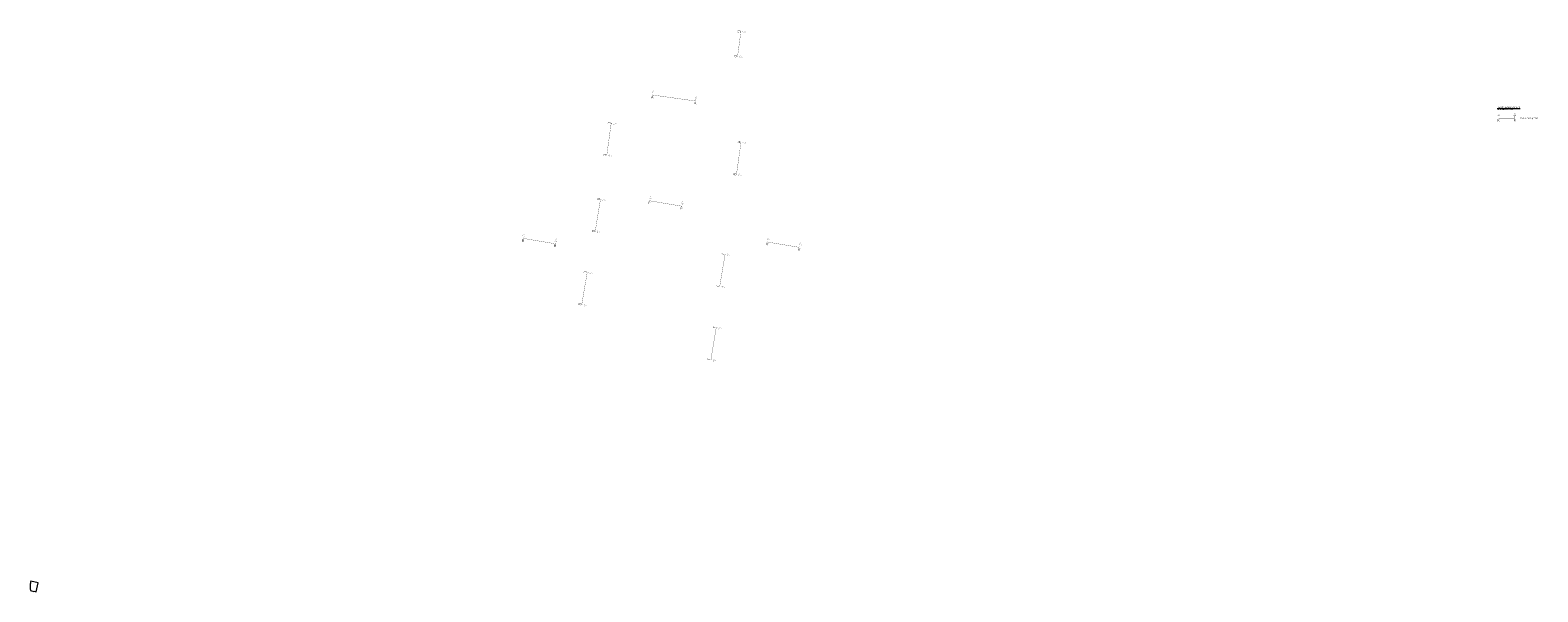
# Model space of a CAD drawing. Header units: metres. Extents: x 253493 to 254885, y 592992 to 593510.
import ezdxf
from ezdxf.enums import TextEntityAlignment as Align

# ---------------------------------------------------------------- set-up
doc = ezdxf.new("R2010")
doc.units = ezdxf.units.M
doc.linetypes.add('XX-CENTER', pattern=[8, 5, -1, 1, -1])
for name, color, linetype, lineweight in [('B-WE-OG-TERREIN_CULTUURSCHEIDING-GV', 5, 'Continuous', 18), ('X-XX-AL-LEGENDA-T18', 6, 'Continuous', 18), ('X-XX-AL-TEKENBLAD_LEGENDA-T25', 2, 'Continuous', 13), ('X-XX-AL-VERWIJZING_DOORSNEDE-G', 3, 'XX-CENTER', 18)]:
    doc.layers.add(name, color=color, linetype=linetype, lineweight=lineweight)
doc.styles.add('NLCS-ISO', font='NLCS-ISO.ttf')
doc.styles.add('Roelofs', font='segoeui.ttf', dxfattribs={"height": 1.8})

# ---------------------------------------------------------------- blocks, each defined once
blk = doc.blocks.new('SAL-VERWIJZING_DOORSNEDE_BOVEN-SO')
at = {"const_width": 0.15}
for points in [[(-2, 4.5), (0, 9.5)], [(2, 4.5), (-2, 4.5)], [(0, 9.5), (2, 4.5)], [(0, 0), (0, 4.5)]]:
    blk.add_lwpolyline(points, dxfattribs=at)
at = {"style": 'NLCS-ISO'}
blk.add_attdef('...', text='', height=5, dxfattribs=at).set_placement((-0.1, -1.2), align=Align.TOP_CENTER)

msp = doc.modelspace()

# ---------------------------------------------------------------- linework, layer by layer
at = {"layer": 'B-WE-OG-TERREIN_CULTUURSCHEIDING-GV', "flags": 128}
msp.add_lwpolyline([(253500.6, 593000.3), (253493.7, 593001.9), (253493.5, 593001.2), (253493.5, 593000.9), (253493.3, 593000.1), (253493.2, 592999.2), (253493.1, 592998.4), (253493.1, 592997.5), (253493.1, 592996.6), (253493.1, 592995.8), (253493.2, 592994.9), (253493.4, 592993.3), (253496.4, 592992.6), (253496.4, 592992.7), (253498.6, 592992.1)], close=True, dxfattribs=at)
at = {"layer": 'X-XX-AL-VERWIJZING_DOORSNEDE-G', "const_width": 0.2, "flags": 128}
for points, elevation in [([(254149.1, 593509.1), (254146, 593486.1)], 0.3), ([(254848.4, 593429.2), (254863.4, 593429.2)], 7055.8), ([(254029.4, 593424.7), (254025.3, 593395)], 0), ([(254149.2, 593407), (254145, 593377.3)], 0), ([(254019.5, 593354.3), (254014.6, 593324.7)], -0.1), ([(253948.3, 593318.3), (253977.9, 593313.3)], 0), ([(254173.8, 593314.9), (254203.4, 593310)], 0), ([(254134.5, 593303.5), (254129.5, 593273.9)], 0), ([(254007.2, 593286.7), (254002.2, 593257.1)], -0.4), ([(254126.3, 593235.9), (254121.4, 593206.3)], 0)]:
    msp.add_lwpolyline(points, dxfattribs=dict(at, elevation=elevation))
for points in [[(254067.7, 593450.6), (254107.3, 593445.1), (254107.5, 593446.1)], [(254065, 593353), (254094.6, 593348)]]:
    msp.add_lwpolyline(points, dxfattribs=at)

# ---------------------------------------------------------------- block references
at = {"layer": 'X-XX-AL-VERWIJZING_DOORSNEDE-G', "xscale": 0.5, "yscale": 0.5, "zscale": 0.5}
for p, rotation, values in [((254149.1, 593509.1, 0.3), 262.1452561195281, {'...': 'G'}), ((254146, 593486.1, 0.3), 262.1452561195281, {'...': 'G'}), ((254067.7, 593450.6), 352.1090842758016, {'...': 'A'}), ((254107.3, 593445.2), 352.1090842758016, {'...': 'A'}), ((254029.4, 593424.7), 262.0927051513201, {'...': 'C'}), ((254149.2, 593407), 262.0111484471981, {'...': 'H'}), ((254025.3, 593395), 262.0927051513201, {'...': 'C'}), ((254145, 593377.3), 262.0111484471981, {'...': 'H'}), ((254019.5, 593354.3, -0.1), 260.5499555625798, {'...': 'D'}), ((254065, 593353), 350.5501750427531, {'...': 'F'}), ((254094.6, 593348), 350.5501750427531, {'...': 'F'}), ((253948.3, 593318.3), 350.5501750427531, {'...': 'B'}), ((253977.9, 593313.3), 350.5501750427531, {'...': 'B'}), ((254014.6, 593324.7, -0.1), 260.5499555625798, {'...': 'D'}), ((254173.8, 593314.9), 350.5501750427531, {'...': 'K'}), ((254134.5, 593303.5), 260.5503403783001, {'...': 'I'}), ((254203.4, 593310), 350.5501750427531, {'...': 'K'}), ((254007.2, 593286.7, -0.4), 260.5499497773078, {'...': 'E'}), ((254129.5, 593273.9), 260.5503403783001, {'...': 'I'}), ((254002.2, 593257.1, -0.4), 260.5499497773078, {'...': 'E'}), ((254126.3, 593235.9), 260.5503403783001, {'...': 'J'}), ((254121.4, 593206.3), 260.5503403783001, {'...': 'J'})]:
    msp.add_blockref('SAL-VERWIJZING_DOORSNEDE_BOVEN-SO', p, dxfattribs=dict(at, rotation=rotation)).add_auto_attribs(values)
for p in [(254848.4, 593429.2, 7055.8), (254863.4, 593429.2, 7055.8)]:
    msp.add_blockref('SAL-VERWIJZING_DOORSNEDE_BOVEN-SO', p, dxfattribs=at).add_auto_attribs({'...': 'K'})

# ---------------------------------------------------------------- texts
at = {"layer": 'X-XX-AL-LEGENDA-T18', "style": 'Roelofs'}
msp.add_text('xref_locatie dwarsprofielen', height=0.9, dxfattribs=at).set_placement((254847, 593436.9))
at = {"layer": 'X-XX-AL-TEKENBLAD_LEGENDA-T25', "insert": (254847, 593440.1, 7055.8), "char_height": 1.5, "width": 40.65, "attachment_point": 1, "style": 'Roelofs'}
msp.add_mtext('{\\LLocatie dwarsprofielen}', dxfattribs=at)
at = {"layer": 'X-XX-AL-TEKENBLAD_LEGENDA-T25', "insert": (254868.4, 593430, 7055.8), "char_height": 1.25, "attachment_point": 1, "style": 'Roelofs'}
msp.add_mtext_dynamic_manual_height_columns('Locatie dwarsprofiel', width=49.161, gutter_width=15.6, heights=[0], dxfattribs=at)

doc.saveas('drawing.dxf')
